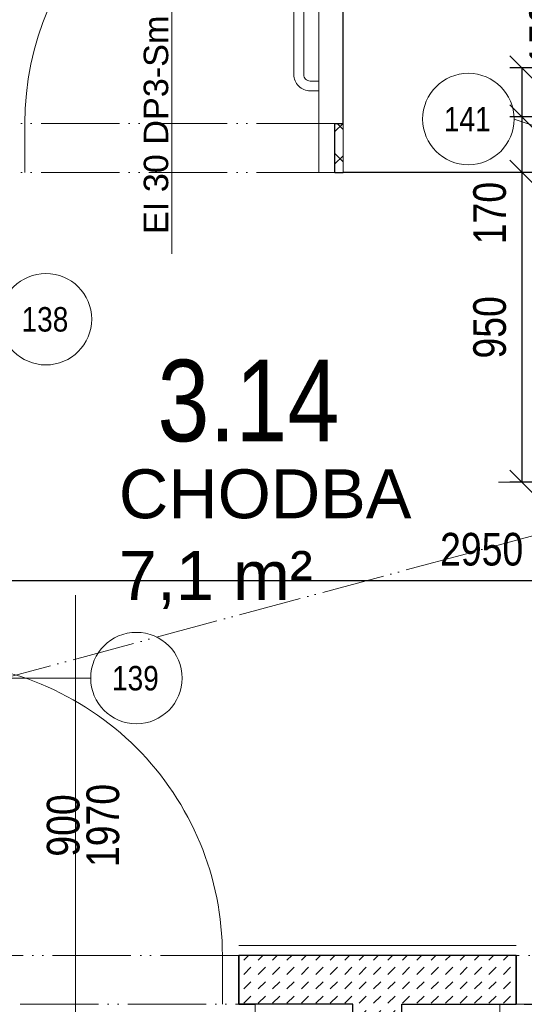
# Model space of a CAD drawing. Header units: millimetres. Extents: x -300958 to -108039, y 30118 to 292543.
# Tile 138 of 256: x -222674 to -221128, y 142700 to 145718. Entities that reach past the tile are written whole.
import ezdxf
from ezdxf.enums import TextEntityAlignment as Align

# ---------------------------------------------------------------- set-up
doc = ezdxf.new("R2010")
doc.units = ezdxf.units.MM
doc.header["$MEASUREMENT"] = 0
doc.linetypes.add('ACAD_ISO05W100', pattern=[33, 24, -3, 0, -3, 0, -3])
doc.layers.get('0').update_dxf_attribs({"lineweight": 13})
doc.layers.get('Defpoints').update_dxf_attribs({"color": 3, "lineweight": 13})
for name, color, linetype, lineweight in [('dims', 7, 'Continuous', 9), ('dvere', 7, 'Continuous', 9), ('Materiály', 1, 'Continuous', 13), ('navrh', 1, 'Continuous', 9), ('obklad', 8, 'Continuous', 5), ('popis', 7, 'Continuous', 9), ('PSV', 7, 'Continuous', 13), ('rost', 6, 'Continuous', 0), ('texts', 3, 'Continuous', 30), ('walls', 7, 'Continuous', 13), ('zarizovaky', 5, 'Continuous', 9), ('ŠRAFA', 7, 'Continuous', 13)]:
    doc.layers.add(name, color=color, linetype=linetype, lineweight=lineweight)
doc.styles.add('GENERATED_STYLE_8', font='arial.ttf')
doc.styles.get("Standard").update_dxf_attribs({"font": 'txt.shx'})
doc.styles.add('STYLE-0', font='ARIALN.TTF')
doc.dimstyles.new('arch', dxfattribs={"dimscale": 50, "dimtxt": 2.5, "dimasz": 2.5, "dimexe": 1.25, "dimexo": 0.9, "dimtad": 1, "dimdec": 0, "dimtxsty": 'STYLE-0', "dimblk": 'ARCHTICK', "dimcen": 2.5, "dimadec": 0, "dimazin": 0, "dimtfac": 1, "dimtdec": 0, "dimtmove": 2, "dimatfit": 3, "dimldrblk": 'ARCHTICK', "dimfxl": 0, "dimarcsym": 0})

# ---------------------------------------------------------------- blocks, each defined once
blk = doc.blocks.new('_ArchTick')
at = {"color": 0, "linetype": 'ByBlock', "flags": 128}
blk.add_lwpolyline([(-0.5, -0.5), (0.5, 0.5)], dxfattribs=at)
blk = doc.blocks.new('*D184')
at = {"layer": 'Defpoints', "color": 0, "linetype": 'Continuous'}
for p in [(-220102.6, 144318.3), (-220102.6, 143999.2), (-223052.6, 143765)]:
    blk.add_point(p, dxfattribs=at)
at = {"layer": 'dims', "color": 0, "linetype": 'Continuous', "lineweight": -2}
for p, q in [((-220102.6, 144243.3), (-220102.6, 143961.7)), ((-223052.6, 143840), (-223052.6, 144036.7)), ((-223052.6, 143999.2), (-220102.6, 143999.2))]:
    blk.add_line(p, q, dxfattribs=at)
at = {"layer": 'dims', "color": 0, "linetype": 'Continuous', "lineweight": -2, "xscale": 75, "yscale": 75, "zscale": 75, "rotation": 180}
blk.add_blockref('_ArchTick', (-223052.6, 143999.2), dxfattribs=at)
at = {"layer": 'dims', "color": 0, "linetype": 'Continuous', "lineweight": -2, "xscale": 75, "yscale": 75, "zscale": 75}
blk.add_blockref('_ArchTick', (-220102.6, 143999.2), dxfattribs=at)
at = {"layer": 'dims', "color": 0, "linetype": 'Continuous', "insert": (-221258.2, 144094.3), "char_height": 100, "attachment_point": 5, "style": 'STYLE-0'}
blk.add_mtext('2950', dxfattribs=at)
blk = doc.blocks.new('*D145')
at = {"layer": 'Defpoints', "color": 0, "linetype": 'Continuous'}
for p in [(-221134.5, 145250), (-220950.9, 145250), (-220950.9, 144300)]:
    blk.add_point(p, dxfattribs=at)
at = {"layer": 'dims', "color": 0, "linetype": 'Continuous', "lineweight": -2}
for p, q in [((-221025.9, 145250), (-221172, 145250)), ((-221134.5, 144300), (-221134.5, 145250)), ((-221025.9, 144300), (-221172, 144300))]:
    blk.add_line(p, q, dxfattribs=at)
at = {"layer": 'dims', "color": 0, "linetype": 'Continuous', "lineweight": -2, "xscale": 75, "yscale": 75, "zscale": 75}
for p, rotation in [((-221134.5, 145250), 90), ((-221134.5, 144300), 270)]:
    blk.add_blockref('_ArchTick', p, dxfattribs=dict(at, rotation=rotation))
at = {"layer": 'dims', "color": 0, "linetype": 'Continuous', "insert": (-221233.3, 144775), "char_height": 100, "attachment_point": 5, "rotation": 90, "style": 'STYLE-0'}
blk.add_mtext('950', dxfattribs=at)
blk = doc.blocks.new('*D72')
at = {"layer": 'Defpoints', "color": 0, "linetype": 'Continuous'}
for p in [(-221134.5, 145570), (-220754, 145570), (-220950.9, 145420)]:
    blk.add_point(p, dxfattribs=at)
at = {"layer": 'dims', "color": 0, "linetype": 'Continuous', "lineweight": -2}
for p, q in [((-220829, 145570), (-221172, 145570)), ((-221134.5, 145420), (-221134.5, 145570)), ((-221025.9, 145420), (-221172, 145420))]:
    blk.add_line(p, q, dxfattribs=at)
at = {"layer": 'dims', "color": 0, "linetype": 'Continuous', "lineweight": -2, "xscale": 75, "yscale": 75, "zscale": 75}
for p, rotation in [((-221134.5, 145570), 90), ((-221134.5, 145420), 270)]:
    blk.add_blockref('_ArchTick', p, dxfattribs=dict(at, rotation=rotation))
at = {"layer": 'dims', "color": 0, "linetype": 'Continuous', "insert": (-221061.6, 145674.1), "char_height": 100, "attachment_point": 5, "rotation": 90, "style": 'STYLE-0'}
blk.add_mtext('150', dxfattribs=at)
blk = doc.blocks.new('*D518')
at = {"layer": 'Defpoints', "color": 0, "linetype": 'Continuous'}
for p in [(-221134.5, 145420), (-220950.9, 145420), (-220950.9, 145250)]:
    blk.add_point(p, dxfattribs=at)
at = {"layer": 'dims', "color": 0, "linetype": 'Continuous', "lineweight": -2}
for p, q in [((-221025.9, 145420), (-221172, 145420)), ((-221134.5, 145250), (-221134.5, 145420)), ((-221025.9, 145250), (-221172, 145250))]:
    blk.add_line(p, q, dxfattribs=at)
at = {"layer": 'dims', "color": 0, "linetype": 'Continuous', "lineweight": -2, "xscale": 75, "yscale": 75, "zscale": 75}
for p, rotation in [((-221134.5, 145420), 90), ((-221134.5, 145250), 270)]:
    blk.add_blockref('_ArchTick', p, dxfattribs=dict(at, rotation=rotation))
at = {"layer": 'dims', "color": 0, "linetype": 'Continuous', "insert": (-221233.3, 145125.3), "char_height": 100, "attachment_point": 5, "rotation": 90, "style": 'STYLE-0'}
blk.add_mtext('170', dxfattribs=at)
blk = doc.blocks.new('*D1281')
at = {"layer": 'Defpoints', "color": 0, "linetype": 'Continuous'}
for p in [(-221202.6, 142700), (-220894.1, 142700), (-221202.6, 141760)]:
    blk.add_point(p, dxfattribs=at)
at = {"layer": 'dims', "color": 0, "linetype": 'Continuous', "lineweight": -2}
for p, q in [((-221127.6, 142700), (-220856.6, 142700)), ((-220894.1, 141760), (-220894.1, 142700)), ((-221127.6, 141760), (-220856.6, 141760))]:
    blk.add_line(p, q, dxfattribs=at)
at = {"layer": 'dims', "color": 0, "linetype": 'Continuous', "lineweight": -2, "xscale": 75, "yscale": 75, "zscale": 75}
for p, rotation in [((-220894.1, 142700), 90), ((-220894.1, 141760), 270)]:
    blk.add_blockref('_ArchTick', p, dxfattribs=dict(at, rotation=rotation))
at = {"layer": 'dims', "color": 0, "linetype": 'Continuous', "insert": (-220992.9, 142230), "char_height": 100, "attachment_point": 5, "rotation": 90, "style": 'STYLE-0'}
blk.add_mtext('940', dxfattribs=at)

msp = doc.modelspace()

# ---------------------------------------------------------------- hatches: boundary and pattern name
at = {"layer": 'Materiály', "linetype": 'Continuous'}
h = msp.add_hatch(dxfattribs=at)
h.set_pattern_fill('DASH', color=256, scale=250, angle=45, style=0)
h.paths.add_polyline_path([(-221502.6, 142700), (-221152.6, 142700), (-221152.6, 142850), (-222002.6, 142850), (-222002.6, 142700), (-221652.6, 142700), (-221652.6, 141760), (-221952.6, 141760), (-221952.6, 141610), (-221352.6, 141610), (-221352.6, 140410), (-221952.6, 140410), (-221952.6, 139060), (-221802.6, 139060), (-221802.6, 140260), (-221202.6, 140260), (-221202.6, 141760), (-221502.6, 141760)])
at = {"layer": 'ŠRAFA', "linetype": 'Continuous', "lineweight": 0}
h = msp.add_hatch(dxfattribs=at)
h.set_pattern_fill('_USER', color=256, style=0)
h.set_pattern_definition([(135, (-221741.534, 145341.274), (-49.497, -49.497), []), (45, (-221741.534, 145341.274), (-49.497, 49.497), [])])
h.paths.add_polyline_path([(-221682.6, 145250), (-221682.6, 145400), (-221707.6, 145400), (-221707.6, 145250)])

# ---------------------------------------------------------------- linework, layer by layer
at = {"layer": 'dvere', "linetype": 'Continuous'}
for p, q in [((-222207.6, 145000), (-222207.6, 146503.9)), ((-221757.6, 145400), (-221757.6, 146300)), ((-222657.6, 145400), (-222657.6, 145250)), ((-221757.6, 145400), (-221757.6, 145250)), ((-219702.6, 144300), (-221206.5, 144300)), ((-222502.6, 142450), (-222502.6, 143953.9)), ((-223613.8, 143700), (-222456, 143700)), ((-222052.6, 142850), (-222052.6, 142700))]:
    msp.add_line(p, q, dxfattribs=at)
at = {"layer": 'dvere', "linetype": 'ACAD_ISO05W100', "ltscale": 10}
for p, q in [((-221707.6, 145400), (-222707.6, 145400)), ((-221707.6, 145250), (-222707.6, 145250)), ((-222002.6, 142850), (-223002.6, 142850)), ((-220152.6, 142850), (-221152.6, 142850)), ((-223002.6, 142700), (-222002.6, 142700)), ((-221152.6, 142700), (-220152.6, 142700))]:
    msp.add_line(p, q, dxfattribs=at)
at = {"layer": 'dvere', "linetype": 'Continuous', "flags": 128}
msp.add_lwpolyline([(-222952.6, 142850), (-222952.6, 143750), (-222952.6, 142850), (-222952.6, 143750, -0.414214), (-222052.6, 142850)], format="xyb", dxfattribs=at)
at = {"layer": 'dvere', "linetype": 'Continuous', "extrusion": (0, 0, -1)}
msp.add_arc((221757.6, 145400), 900, 0, 90, dxfattribs=at)
at = {"layer": 'Materiály', "linetype": 'Continuous', "lineweight": 0}
msp.add_line((-221682.6, 145400), (-221682.6, 145250), dxfattribs=at)
at = {"layer": 'navrh', "linetype": 'Continuous', "lineweight": 30}
for p, q in [((-221707.6, 145250), (-221707.6, 145400)), ((-221707.6, 145400), (-221682.6, 145400)), ((-221707.6, 145250), (-221682.6, 145250)), ((-222002.6, 142850), (-222002.6, 142700)), ((-222002.6, 142700), (-222002.6, 142850)), ((-221152.6, 142850), (-221152.6, 142700)), ((-221152.6, 142700), (-221152.6, 142850)), ((-222002.6, 142700), (-221952.6, 142700)), ((-221652.6, 142700), (-222002.6, 142700)), ((-221652.6, 141760), (-221652.6, 142700)), ((-221502.6, 142700), (-221152.6, 142700)), ((-221502.6, 141760), (-221502.6, 142700)), ((-221502.6, 142700), (-221152.6, 142700))]:
    msp.add_line(p, q, dxfattribs=at)
at = {"layer": 'navrh', "linetype": 'Continuous', "lineweight": 30, "flags": 128}
msp.add_lwpolyline([(-221152.6, 142850), (-222002.6, 142850)], dxfattribs=at)
at = {"layer": 'obklad', "linetype": 'Continuous', "lineweight": 0, "flags": 128}
msp.add_lwpolyline([(-221152.6, 142880), (-222002.6, 142880)], dxfattribs=at)
at = {"layer": 'PSV', "linetype": 'Continuous', "lineweight": 0}
msp.add_line((-221159, 145413.6), (-220909.7, 145330.3), dxfattribs=at)
for centre in [(-221299, 145413.6), (-222593.2, 144800), (-222316, 143700)]:
    msp.add_circle(centre, 140.1, dxfattribs=at)
at = {"layer": 'rost', "linetype": 'ACAD_ISO05W100', "lineweight": 0, "ltscale": 8}
msp.add_line((-216967.6, 145250), (-225872.6, 142850), dxfattribs=at)
at = {"layer": 'walls', "linetype": 'Continuous', "lineweight": 30}
for p, q in [((-221682.6, 145400), (-221682.6, 145770)), ((-220997.6, 145250), (-221682.6, 145250))]:
    msp.add_line(p, q, dxfattribs=at)
at = {"layer": 'zarizovaky', "linetype": 'Continuous'}
for p, q in [((-221952.6, 141760), (-221952.6, 142700)), ((-221202.6, 141760), (-221202.6, 142700))]:
    msp.add_line(p, q, dxfattribs=at)
at = {"layer": 'zarizovaky', "linetype": 'Continuous', "lineweight": 0, "flags": 128}
for points in [[(-221758.5, 146200), (-221783.5, 146200, 0.414214), (-221833.5, 146150), (-221833.5, 145550, 0.414214), (-221783.5, 145500), (-221757.6, 145500), (-221757.6, 145500)], [(-221758.5, 146170), (-221783.5, 146170, 0.414214), (-221803.5, 146150), (-221803.5, 145550, 0.414214), (-221783.5, 145530), (-221757.6, 145530)]]:
    msp.add_lwpolyline(points, format="xyb", dxfattribs=at)
at = {"layer": 'ŠRAFA', "linetype": 'Continuous', "lineweight": 0, "flags": 128}
msp.add_lwpolyline([(-221682.6, 145250), (-221682.6, 145400), (-221707.6, 145400), (-221707.6, 145250)], close=True, dxfattribs=at)

# ---------------------------------------------------------------- texts
at = {"layer": 'dvere', "linetype": 'Continuous', "insert": (-222479, 143248.1), "char_height": 100, "attachment_point": 5, "rotation": 90, "line_spacing_factor": 0.72871, "style": 'STYLE-0'}
msp.add_mtext('900\\P1970', dxfattribs=at)
at = {"layer": 'popis', "linetype": 'Continuous', "lineweight": 0, "insert": (-222369.8, 144339.8), "char_height": 150, "width": 1303.837, "attachment_point": 1, "style": 'GENERATED_STYLE_8'}
msp.add_mtext('CHODBA \\P7,1 m²', dxfattribs=at)
at = {"layer": 'PSV', "linetype": 'Continuous', "lineweight": 0, "style": 'STYLE-0'}
for s, p in [('141', (-221302.2, 145413.2)), ('138', (-222596.3, 144799.6)), ('139', (-222319.1, 143699.6))]:
    msp.add_text(s, height=75, dxfattribs=at).set_placement(p, align=Align.MIDDLE_CENTER)
at = {"layer": 'PSV', "linetype": 'Continuous', "lineweight": 0, "insert": (-222255.6, 145395.9), "char_height": 75, "attachment_point": 5, "rotation": 90, "line_spacing_factor": 0.72871, "style": 'STYLE-0'}
msp.add_mtext('\\fArial|b0|i0|c238|p39;EI 30 DP3-Sm ', dxfattribs=at)
at = {"layer": 'texts', "linetype": 'Continuous', "lineweight": 0, "insert": (-221972.9, 144549), "char_height": 250, "width": 788.673, "attachment_point": 5}
msp.add_mtext('\\fArial Narrow|b0|i0|c238|p39;3.14', dxfattribs=at)

# ---------------------------------------------------------------- dimensions: what is measured, and where the dimension line sits
at = {"layer": 'dims', "linetype": 'Continuous'}
for base, p1, p2, picture, middle in [((-221134.5, 145570), (-220950.9, 145420), (-220754, 145570), '*D72', (-221061.6, 145674.1)), ((-221134.5, 145420), (-220950.9, 145250), (-220950.9, 145420), '*D518', (-221233.3, 145125.3)), ((-221134.5, 145250), (-220950.9, 144300), (-220950.9, 145250), '*D145', (-221233.3, 144775)), ((-220894.1, 142700), (-221202.6, 141760), (-221202.6, 142700), '*D1281', (-220992.9, 142230))]:
    dim = msp.add_linear_dim(base=base, p1=p1, p2=p2, angle=90, dimstyle='arch', override={"dimtxt": 2, "dimasz": 1.5, "dimexe": 0.75, "dimexo": 1.5, "dimgap": 0.375, "dimcen": 0.05}, dxfattribs=at)
    dim.commit()
    dim.dimension.update_dxf_attribs({"geometry": picture, "text_midpoint": middle, "dimtype": 160})
dim = msp.add_linear_dim(base=(-220102.6, 143999.2), p1=(-223052.6, 143765), p2=(-220102.6, 144318.3), dimstyle='arch', override={"dimtxt": 2, "dimasz": 1.5, "dimexe": 0.75, "dimexo": 1.5, "dimgap": 0.375, "dimcen": 0.05}, dxfattribs=at)
dim.commit()
dim.dimension.update_dxf_attribs({"geometry": '*D184', "text_midpoint": (-221258.2, 144094.3), "dimtype": 160})

doc.saveas('drawing.dxf')
